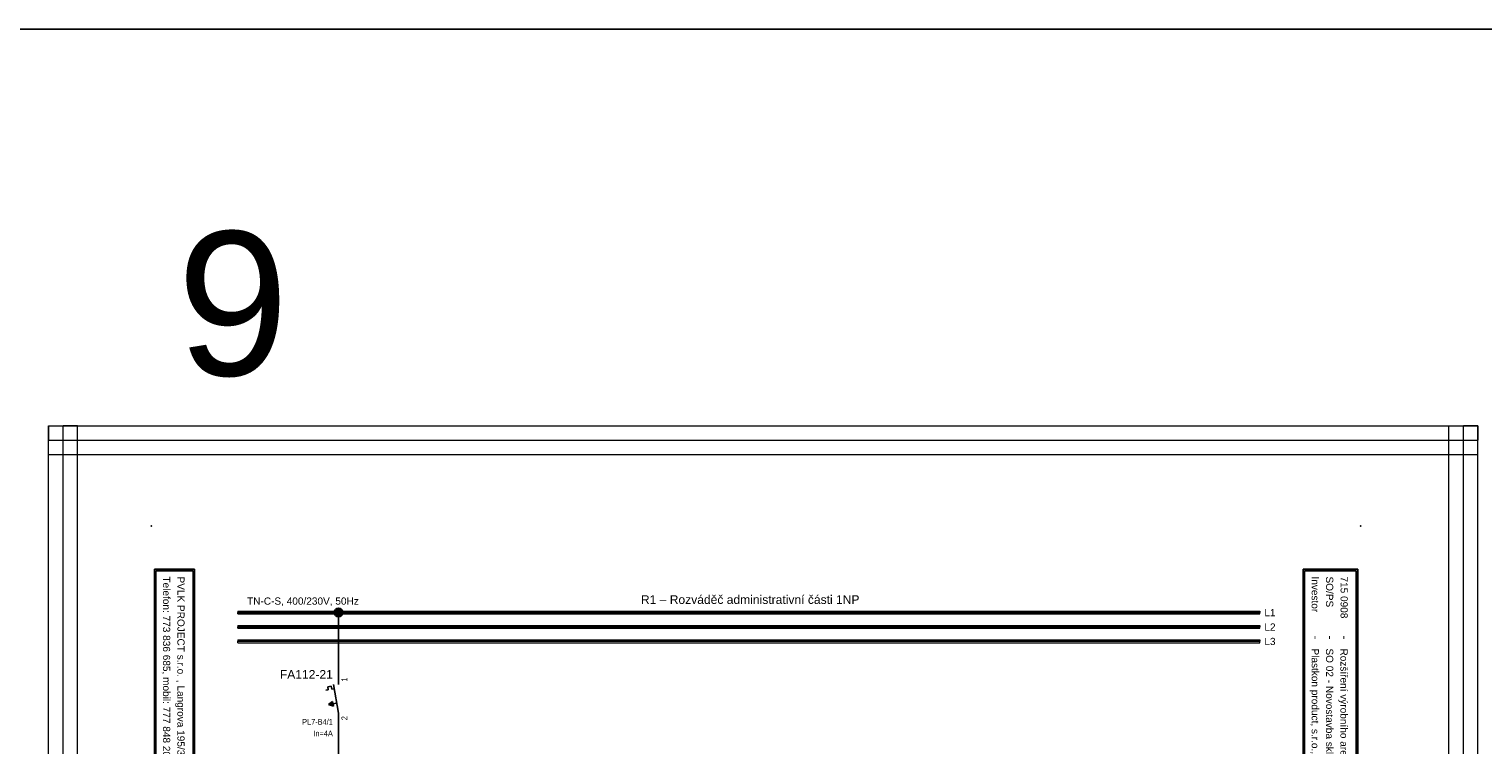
# Model space of a CAD drawing. Extents: x -9683 to -1855, y 4058 to 4698.
# Tile 31 of 50: x -5543 to -5038, y 4449 to 4698. Entities that reach past the tile are written whole.
import ezdxf
from ezdxf.enums import TextEntityAlignment as Align

# ---------------------------------------------------------------- set-up
doc = ezdxf.new("R2010")
doc.units = 0
doc.header["$MEASUREMENT"] = 0
for name, color, linetype in [('1-KRESBA', 7, 'Continuous'), ('__10-Popisy', 220, 'Continuous'), ('__Bílá', 7, 'Continuous'), ('__Oranžová', 30, 'Continuous'), ('__Vínová 220', 220, 'Continuous'), ('__Černá 250', 7, 'Continuous')]:
    doc.layers.add(name, color=color, linetype=linetype)
doc.styles.add('Arial', font='arial.ttf')

# ---------------------------------------------------------------- blocks, each defined once
blk = doc.blocks.new('BLK_Razítko_malé_pro_rozváděče')
at = {"layer": '__Bílá'}
for p, q in [((15, -1), (15, -20)), ((15, -1), (294, -1)), ((15.5, -1.5), (15.5, -19.5)), ((15.5, -1.5), (184.5, -1.5)), ((184.5, -1.5), (184.5, -19.5)), ((185, -1.5), (185, -19.5)), ((185, -1.5), (293.5, -1.5)), ((293.5, -19.5), (293.5, -1.5)), ((294, -20), (294, -1)), ((15, -20), (294, -20)), ((15.5, -19.5), (184.5, -19.5)), ((185, -19.5), (293.5, -19.5)), ((15, -405), (15, -419)), ((15, -405), (294, -405)), ((15.5, -405.5), (15.5, -418.5)), ((15.5, -405.5), (194.5, -405.5)), ((194.5, -405.5), (194.5, -418.5)), ((195, -405.5), (195, -418.5)), ((195, -405.5), (293.5, -405.5)), ((293.5, -405.5), (293.5, -418.5)), ((294, -405), (294, -419)), ((15, -419), (294, -419)), ((15.5, -418.5), (194.5, -418.5)), ((195, -418.5), (293.5, -418.5))]:
    blk.add_line(p, q, dxfattribs=at)
for p in [(0, 0), (300, 0), (0, -420), (300, -420)]:
    blk.add_point(p, dxfattribs=at)
at = {"layer": '__Bílá', "style": 'Arial'}
for s, height, p in [('Dokument', 2.5, (187, -7)), ('SO/PS', 2.5, (17.5, -12)), ('-', 3, (38, -7)), ('Vypracoval', 2.5, (187, -12)), ('-', 3, (210.5, -7)), ('Investor', 2.5, (17.5, -17)), ('-', 3, (38, -12)), ('Datum', 2.5, (187, -17)), ('-', 3, (210.5, -12)), ('-', 3, (38, -17)), ('-', 3, (210.5, -17)), ('PVLK PROJECT s.r.o. , Langrova 195/33,  787 01 Šumperk', 2.5, (17.5, -411)), ('Copyright © 2012 PVLK', 2.5, (197, -411)), ('Telefon: 773 836 685, mobil: 777 848 204, e-mail: %%Upavelka@pvlk.cz', 2.5, (17.5, -416)), ('Číslo dokumentu .....', 2.5, (197, -416))]:
    blk.add_text(s, height=height, dxfattribs=at).set_placement(p)
at = {"layer": '__Vínová 220', "char_height": 2.5, "attachment_point": 7, "style": 'Arial'}
for s, insert in [('715 0908', (17.5, -7)), ('Rozšíření výrobního areálu firmy PLASTKON PRODUCT, S.R.O.', (42.5, -7.75)), ('R1 – Rozváděč administrativní části 1NP', (215, -7.75)), ('SO 02 - Novostavba skladovací haly s administrativní budovou', (42.5, -12.75)), ('Miroslav Pavelka', (215, -12.75)), ('Plastkon product, s.r.o., Hlavní 147, Mikulovice 790 84', (42.5, -17.75)), ('06/2016', (215, -17.75))]:
    blk.add_mtext(s, dxfattribs=dict(at, insert=insert))
at = {"layer": '__Vínová 220', "style": 'Arial'}
blk.add_attdef('ČÍSLO', text='', height=4, dxfattribs=at).set_placement((290, -416), align=Align.RIGHT)
blk = doc.blocks.new('FEVA1462')
blk.add_hatch(color=256).paths.add_polyline_path([(-3.5, -2), (-2.06, -0.92), (-1.772, -2.504)])
for p, q in [((0, 5), (0, 10)), ((-4.448, 2.964), (-3.568, 3.124)), ((-3.752, 4.136), (-2.564, 4.352)), ((-3.752, 4.136), (-3.568, 3.124)), ((-2.564, 4.352), (-2.38, 3.34)), ((-2.38, 3.34), (-1.544, 3.492)), ((-1.818, 5), (0, -5)), ((-3.5, -2), (-2.06, -0.92)), ((-3.5, -2), (-0.64, -1.48)), ((-3.5, -2), (-1.772, -2.504)), ((-2.06, -0.92), (-1.772, -2.504)), ((0, -5), (0, -10))]:
    blk.add_line(p, q)
at = {"style": 'Arial', "width": 0.8}
blk.add_attdef('NO1', (3, 6), '', height=2, rotation=90, dxfattribs=at)
at = {"style": 'Arial'}
blk.add_attdef('POPIS', text='', height=3, dxfattribs=at).set_placement((-2, 7), align=Align.RIGHT)
at = {"style": 'Arial', "width": 0.8}
for tag, p in [('TYP', (-2, -9)), ('DOPLŇ1', (-2, -17)), ('PROUD', (-2, -13)), ('DOPLŇ2', (-2, -21))]:
    blk.add_attdef(tag, text='', height=2, dxfattribs=at).set_placement(p, align=Align.RIGHT)
blk.add_attdef('CO1', text='', height=2, rotation=90, dxfattribs=at).set_placement((3, -6), align=Align.RIGHT)
blk = doc.blocks.new('L0001A02')
at = {"linetype": 'Continuous'}
h = blk.add_hatch(color=256, dxfattribs=at)
edge = h.paths.add_edge_path()
edge.add_arc((0, 0), 1.5, 0, 360)
blk.add_circle((0, 0), 1.5)

msp = doc.modelspace()

# ---------------------------------------------------------------- linework, layer by layer
at = {"layer": '1-KRESBA'}
for p, q in [((-5435, 4475), (-5435, 4495)), ((-5435, 4420), (-5435, 4455))]:
    msp.add_line(p, q, dxfattribs=at)
at = {"layer": '1-KRESBA', "color": 3}
msp.add_lwpolyline([(-9683.45, 4697.61), (-1855.12, 4697.61), (-1855.12, 4057.66), (-9683.45, 4057.66)], close=True, dxfattribs=at)
at = {"layer": '__Oranžová', "lineweight": 0}
for p, q in [((-5470, 4495.5), (-5470, 4495)), ((-5470, 4495.5), (-5115, 4495.5)), ((-5470, 4494.5), (-5470, 4495)), ((-5470, 4495), (-5115, 4495)), ((-5470, 4494.5), (-5115, 4494.5)), ((-5115, 4495.5), (-5115, 4495)), ((-5115, 4494.5), (-5115, 4495)), ((-5470, 4490.5), (-5470, 4490)), ((-5470, 4490.5), (-5115, 4490.5)), ((-5470, 4489.5), (-5470, 4490)), ((-5470, 4490), (-5115, 4490)), ((-5470, 4489.5), (-5115, 4489.5)), ((-5115, 4490.5), (-5115, 4490)), ((-5115, 4489.5), (-5115, 4490)), ((-5470, 4485.5), (-5470, 4485)), ((-5470, 4485.5), (-5115, 4485.5)), ((-5470, 4484.5), (-5470, 4485)), ((-5470, 4485), (-5115, 4485)), ((-5470, 4484.5), (-5115, 4484.5)), ((-5115, 4485.5), (-5115, 4485)), ((-5115, 4484.5), (-5115, 4485))]:
    msp.add_line(p, q, dxfattribs=at)
at = {"layer": '__Vínová 220', "lineweight": 0}
for p, q in [((-5535.71, 4559.82), (-5535.71, 4554.82)), ((-5535.71, 4559.82), (-5039.31, 4559.82)), ((-5535.71, 4193.74), (-5535.71, 4559.82)), ((-5535.71, 4559.82), (-5530.71, 4559.82)), ((-5530.71, 4193.74), (-5530.71, 4559.82)), ((-5525.71, 4559.82), (-5530.71, 4559.82)), ((-5525.71, 4193.74), (-5525.71, 4559.82)), ((-5049.31, 4193.74), (-5049.31, 4559.82)), ((-5049.31, 4559.82), (-5044.31, 4559.82)), ((-5044.31, 4193.74), (-5044.31, 4559.82)), ((-5039.31, 4559.82), (-5044.31, 4559.82)), ((-5039.31, 4559.82), (-5039.31, 4554.82)), ((-5039.31, 4193.74), (-5039.31, 4559.82)), ((-5535.71, 4549.82), (-5535.71, 4554.82)), ((-5535.71, 4554.82), (-5039.31, 4554.82)), ((-5039.31, 4549.82), (-5039.31, 4554.82)), ((-5535.71, 4549.82), (-5039.31, 4549.82))]:
    msp.add_line(p, q, dxfattribs=at)

# ---------------------------------------------------------------- block references
at = {"layer": '1-KRESBA', "rotation": 270}
msp.add_blockref('BLK_Razítko_malé_pro_rozváděče', (-5080, 4525), dxfattribs=at).add_auto_attribs({'ČÍSLO': '22.9'})
at = {"layer": '1-KRESBA'}
msp.add_blockref('L0001A02', (-5435, 4495), dxfattribs=at)
at = {"layer": '__Černá 250'}
msp.add_blockref('FEVA1462', (-5435, 4465), dxfattribs=at).add_auto_attribs({'POPIS': 'FA112-21', 'TYP': 'PL7-B4/1', 'PROUD': 'In=4A', 'CO1': '2', 'NO1': '1'})

# ---------------------------------------------------------------- texts
at = {"layer": '__10-Popisy', "style": 'Arial'}
msp.add_text('9', height=50, dxfattribs=at).set_placement((-5491.15, 4577.31))
at = {"layer": '__Bílá', "insert": (-5329.99, 4497.93), "char_height": 3, "attachment_point": 7, "style": 'Arial'}
msp.add_mtext('R1 – Rozváděč administrativní části 1NP', dxfattribs=at)
at = {"layer": '__Oranžová', "lineweight": 0, "style": 'Arial'}
for s, p in [('TN-C-S, 400/230V, 50Hz', (-5466.79, 4497.71)), ('L1', (-5113.43, 4493.69)), ('L2', (-5113.43, 4488.69)), ('L3', (-5113.43, 4483.69))]:
    msp.add_text(s, height=2.5, dxfattribs=at).set_placement(p)

doc.saveas('drawing.dxf')
